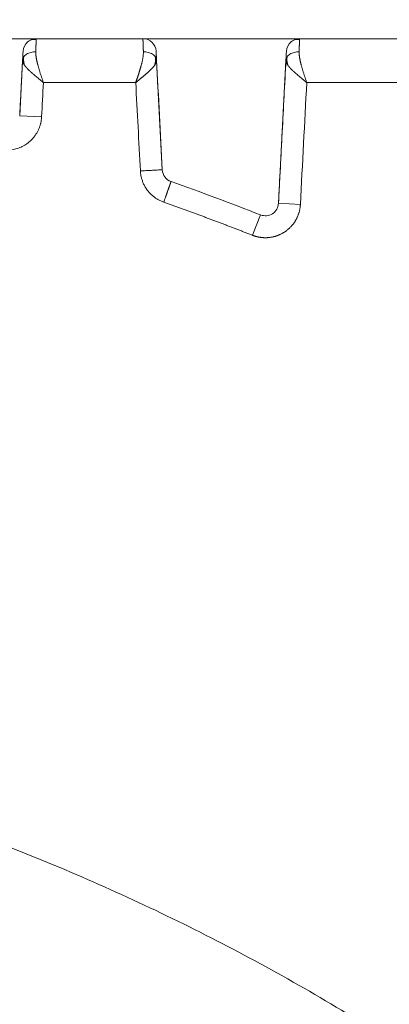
# Model space of a CAD drawing. Header units: millimetres. Extents: x 51337 to 61814, y -21781 to -12277.
# Tile 253 of 256: x 59274 to 59282, y -20671 to -20649. Entities that reach past the tile are written whole.
import ezdxf

# ---------------------------------------------------------------- set-up
doc = ezdxf.new("R2010")
doc.units = ezdxf.units.MM
doc.header["$LTSCALE"] = 0.3175
doc.layers.add('1轮廓实线层', color=7, linetype='Continuous', lineweight=18)

msp = doc.modelspace()

# ---------------------------------------------------------------- linework, layer by layer
at = {"layer": '1轮廓实线层'}
for p, q in [((59274.07807, -20648.97664), (59270.5087, -20648.97664)), ((59276.5087, -20648.97664), (59274.07807, -20648.97664)), ((59280.07807, -20648.97664), (59276.5087, -20648.97664)), ((59282.5087, -20648.97664), (59280.07807, -20648.97664)), ((59273.76747, -20649.47104), (59273.70133, -20650.73313)), ((59276.94992, -20651.96357), (59276.81937, -20649.47252)), ((59279.76747, -20649.47104), (59279.59684, -20652.7269)), ((59273.70133, -20650.73313), (59274.20065, -20650.7593)), ((59279.59684, -20652.7269), (59280.09616, -20652.75307)), ((59279.18781, -20652.99053), (59279.00541, -20653.45607))]:
    msp.add_line(p, q, dxfattribs=at)
for centre, radius, start, end in [((59255.29339, -20713.97664), 117.32051, 300.7584308, 103.5504853), ((59255.29339, -20713.97664), 100, 39.174341, 129.1690367), ((59274.07807, -20649.27664), 0.3, 90, 114.190278), ((59276.5087, -20649.27664), 0.3, 3, 90), ((59280.07807, -20649.27664), 0.3, 90, 114.190278), ((59274.07807, -20649.27664), 0.3, 131.940689, 177), ((59280.07807, -20649.27664), 0.3, 131.940689, 177), ((59277.24951, -20651.94787), 0.3, 183, 250.507726), ((59277.24951, -20651.94787), 0.3, 183, 250.507726), ((59255.29339, -20713.97664), 65.5, 68.6046986, 70.5077261), ((59255.29339, -20713.97664), 65.5, 68.6046986, 70.5077261), ((59279.29725, -20652.7112), 0.3, 248.604699, 357), ((59279.29725, -20652.7112), 0.3, 248.604699, 357)]:
    msp.add_arc(centre, radius, start, end, dxfattribs=at)
for points, knots in [([(59274.07734, -20648.99674), (59274.0406, -20648.98974), (59273.98718, -20648.99201), (59273.91755, -20649.02159), (59273.88638, -20649.04511), (59273.87156, -20649.05904)], [0, 0, 0, 0, 0.49318974, 0.74677962, 1, 1, 1, 1]), ([(59274.07807, -20648.97664), (59274.07807, -20648.9767), (59274.07807, -20648.97681), (59274.07806, -20648.97714), (59274.07803, -20648.9778), (59274.07799, -20648.97875), (59274.07795, -20648.97997), (59274.07789, -20648.98146), (59274.07782, -20648.98324), (59274.07774, -20648.98529), (59274.07765, -20648.98762), (59274.07756, -20648.99023), (59274.07745, -20648.99313), (59274.07733, -20648.99632), (59274.0772, -20648.99978), (59274.07706, -20649.00354), (59274.07691, -20649.00759), (59274.07674, -20649.01192), (59274.07657, -20649.01654), (59274.07639, -20649.02146), (59274.0762, -20649.02666), (59274.07599, -20649.03216), (59274.07578, -20649.03795), (59274.07556, -20649.04403), (59274.07532, -20649.0504), (59274.07508, -20649.05707), (59274.07482, -20649.06403), (59274.07456, -20649.07129), (59274.07428, -20649.07884), (59274.074, -20649.08667), (59274.0737, -20649.09481), (59274.07339, -20649.10323), (59274.07308, -20649.11194), (59274.07275, -20649.12095), (59274.07241, -20649.13024), (59274.07206, -20649.13982), (59274.0717, -20649.14969), (59274.07133, -20649.15985), (59274.07095, -20649.17029), (59274.07056, -20649.18101), (59274.07016, -20649.19201), (59274.06975, -20649.2033), (59274.06933, -20649.21486), (59274.0689, -20649.2267), (59274.06845, -20649.23881), (59274.068, -20649.25119), (59274.06754, -20649.26383), (59274.06722, -20649.27247), (59274.06706, -20649.27679)], [0, 0, 0, 0, 0.01613645, 0.0368212, 0.05755942, 0.07835114, 0.09919634, 0.12009505, 0.14104726, 0.16205299, 0.18311225, 0.20422504, 0.22539137, 0.24661125, 0.26788469, 0.28921169, 0.31059226, 0.33202641, 0.35351415, 0.37505548, 0.39665041, 0.41829895, 0.4400011, 0.46175688, 0.48356628, 0.50542932, 0.52734601, 0.54931635, 0.57134034, 0.593418, 0.61554933, 0.63773434, 0.65997303, 0.68226542, 0.7046115, 0.72701129, 0.74946478, 0.771972, 0.79453294, 0.81714761, 0.83981601, 0.86253816, 0.88531406, 0.90814371, 0.93102713, 0.95396431, 0.97695526, 1, 1, 1, 1]), ([(59276.51971, -20649.27679), (59276.51956, -20649.27289), (59276.51928, -20649.26509), (59276.51886, -20649.25366), (59276.51845, -20649.24243), (59276.51805, -20649.23142), (59276.51765, -20649.22063), (59276.51727, -20649.21007), (59276.51689, -20649.19973), (59276.51652, -20649.18962), (59276.51616, -20649.17974), (59276.51581, -20649.17009), (59276.51547, -20649.16066), (59276.51513, -20649.15147), (59276.51481, -20649.14251), (59276.51449, -20649.13378), (59276.51418, -20649.12529), (59276.51388, -20649.11703), (59276.51359, -20649.10901), (59276.5133, -20649.10123), (59276.51303, -20649.09368), (59276.51276, -20649.08637), (59276.5125, -20649.0793), (59276.51225, -20649.07246), (59276.51201, -20649.06586), (59276.51178, -20649.0595), (59276.51156, -20649.05338), (59276.51134, -20649.0475), (59276.51113, -20649.04186), (59276.51093, -20649.03645), (59276.51074, -20649.03128), (59276.51056, -20649.02635), (59276.51039, -20649.02166), (59276.51022, -20649.01721), (59276.51007, -20649.01299), (59276.50992, -20649.00901), (59276.50978, -20649.00526), (59276.50965, -20649.00175), (59276.50952, -20648.99847), (59276.50941, -20648.99542), (59276.5093, -20648.99261), (59276.50921, -20648.99003), (59276.50912, -20648.98768), (59276.50904, -20648.98556), (59276.50897, -20648.98366), (59276.5089, -20648.982), (59276.50885, -20648.98056), (59276.5088, -20648.97935), (59276.50876, -20648.97836), (59276.50873, -20648.97759), (59276.50871, -20648.97704), (59276.5087, -20648.9768), (59276.5087, -20648.9767), (59276.5087, -20648.97664)], [0, 0, 0, 0, 0.02079045, 0.04153715, 0.06224009, 0.08289928, 0.10351473, 0.12408644, 0.14461441, 0.16509865, 0.18553917, 0.20593596, 0.22628903, 0.2465984, 0.26686405, 0.287086, 0.30726426, 0.32739882, 0.34748969, 0.36753688, 0.38754039, 0.40750022, 0.42741639, 0.44728889, 0.46711773, 0.48690292, 0.50664446, 0.52634236, 0.54599662, 0.56560724, 0.58517424, 0.60469761, 0.62417737, 0.64361351, 0.66300605, 0.68235498, 0.70166032, 0.72092207, 0.74014023, 0.75931482, 0.77844583, 0.79753327, 0.81657715, 0.83557747, 0.85453424, 0.87344747, 0.89231715, 0.91114331, 0.92992593, 0.94866504, 0.96736062, 0.9860127, 1, 1, 1, 1]), ([(59280.07734, -20648.99674), (59280.0406, -20648.98974), (59279.98718, -20648.99201), (59279.91755, -20649.02159), (59279.88638, -20649.04511), (59279.87156, -20649.05904)], [0, 0, 0, 0, 0.49318974, 0.74677962, 1, 1, 1, 1]), ([(59280.07807, -20648.97664), (59280.07807, -20648.9767), (59280.07807, -20648.97681), (59280.07806, -20648.97714), (59280.07803, -20648.9778), (59280.07799, -20648.97875), (59280.07795, -20648.97997), (59280.07789, -20648.98146), (59280.07782, -20648.98324), (59280.07774, -20648.98529), (59280.07765, -20648.98762), (59280.07756, -20648.99023), (59280.07745, -20648.99313), (59280.07733, -20648.99632), (59280.0772, -20648.99978), (59280.07706, -20649.00354), (59280.07691, -20649.00759), (59280.07674, -20649.01192), (59280.07657, -20649.01654), (59280.07639, -20649.02146), (59280.0762, -20649.02666), (59280.07599, -20649.03216), (59280.07578, -20649.03795), (59280.07556, -20649.04403), (59280.07532, -20649.0504), (59280.07508, -20649.05707), (59280.07482, -20649.06403), (59280.07456, -20649.07129), (59280.07428, -20649.07884), (59280.074, -20649.08667), (59280.0737, -20649.09481), (59280.07339, -20649.10323), (59280.07308, -20649.11194), (59280.07275, -20649.12095), (59280.07241, -20649.13024), (59280.07206, -20649.13982), (59280.0717, -20649.14969), (59280.07133, -20649.15985), (59280.07095, -20649.17029), (59280.07056, -20649.18101), (59280.07016, -20649.19201), (59280.06975, -20649.2033), (59280.06933, -20649.21486), (59280.0689, -20649.2267), (59280.06845, -20649.23881), (59280.068, -20649.25119), (59280.06754, -20649.26383), (59280.06722, -20649.27247), (59280.06706, -20649.27679)], [0, 0, 0, 0, 0.01613645, 0.0368212, 0.05755943, 0.07835114, 0.09919635, 0.12009505, 0.14104727, 0.162053, 0.18311226, 0.20422505, 0.22539138, 0.24661126, 0.26788469, 0.28921169, 0.31059226, 0.33202641, 0.35351415, 0.37505548, 0.39665041, 0.41829895, 0.4400011, 0.46175688, 0.48356628, 0.50542933, 0.52734601, 0.54931635, 0.57134035, 0.593418, 0.61554933, 0.63773434, 0.65997304, 0.68226542, 0.7046115, 0.72701129, 0.74946479, 0.771972, 0.79453294, 0.81714761, 0.83981601, 0.86253816, 0.88531406, 0.90814371, 0.93102713, 0.95396431, 0.97695527, 1, 1, 1, 1]), ([(59274.24166, -20649.97664), (59274.23817, -20649.97371), (59274.2312, -20649.96787), (59274.22075, -20649.95915), (59274.21035, -20649.9505), (59274.2, -20649.94191), (59274.18971, -20649.93338), (59274.17948, -20649.92492), (59274.16932, -20649.91653), (59274.15923, -20649.9082), (59274.14921, -20649.89993), (59274.13928, -20649.89173), (59274.12942, -20649.88359), (59274.11966, -20649.87552), (59274.10999, -20649.86752), (59274.10041, -20649.85959), (59274.09093, -20649.85172), (59274.08155, -20649.84391), (59274.07228, -20649.83618), (59274.06312, -20649.82851), (59274.05407, -20649.8209), (59274.04513, -20649.81337), (59274.03631, -20649.8059), (59274.02761, -20649.7985), (59274.01904, -20649.79117), (59274.01059, -20649.78391), (59274.00227, -20649.77671), (59273.99408, -20649.76958), (59273.98602, -20649.76252), (59273.9781, -20649.75553), (59273.97031, -20649.74861), (59273.96266, -20649.74175), (59273.95515, -20649.73497), (59273.94778, -20649.72825), (59273.94056, -20649.7216), (59273.93348, -20649.71503), (59273.92654, -20649.70852), (59273.91976, -20649.70207), (59273.91312, -20649.6957), (59273.90663, -20649.6894), (59273.90028, -20649.68317), (59273.89409, -20649.677), (59273.88805, -20649.67091), (59273.88216, -20649.66488), (59273.87642, -20649.65892), (59273.87084, -20649.65304), (59273.86541, -20649.64722), (59273.86013, -20649.64147), (59273.855, -20649.63579), (59273.85003, -20649.63018), (59273.84521, -20649.62464), (59273.84054, -20649.61917), (59273.83602, -20649.61377), (59273.83166, -20649.60843), (59273.82745, -20649.60317), (59273.82339, -20649.59798), (59273.81948, -20649.59285), (59273.81572, -20649.5878), (59273.81211, -20649.58281), (59273.80865, -20649.57789), (59273.80534, -20649.57304), (59273.80218, -20649.56827), (59273.79916, -20649.56356), (59273.79629, -20649.55891), (59273.79356, -20649.55434), (59273.79097, -20649.54984), (59273.78853, -20649.5454), (59273.78623, -20649.54104), (59273.78407, -20649.53674), (59273.78205, -20649.53251), (59273.78016, -20649.52835), (59273.77841, -20649.52426), (59273.7768, -20649.52024), (59273.77532, -20649.51628), (59273.77396, -20649.51239), (59273.77275, -20649.50858), (59273.77165, -20649.50482), (59273.77069, -20649.50114), (59273.76985, -20649.49753), (59273.76914, -20649.49398), (59273.76854, -20649.4905), (59273.76807, -20649.48709), (59273.76772, -20649.48375), (59273.76748, -20649.48047), (59273.76736, -20649.47726), (59273.76735, -20649.47412), (59273.76743, -20649.47206), (59273.76747, -20649.47104)], [0, 0, 0, 0, 0.01482269, 0.02957057, 0.04424372, 0.05884216, 0.07336596, 0.08781516, 0.10218981, 0.11648998, 0.13071571, 0.14486705, 0.15894407, 0.17294682, 0.18687536, 0.20072974, 0.21451003, 0.22821628, 0.24184856, 0.25540693, 0.26889145, 0.28230218, 0.2956392, 0.30890256, 0.32209234, 0.3352086, 0.34825141, 0.36122085, 0.37411698, 0.38693989, 0.39968964, 0.41236631, 0.42496998, 0.43750072, 0.44995862, 0.46234376, 0.47465622, 0.48689609, 0.49906344, 0.51115838, 0.52318098, 0.53513134, 0.54700956, 0.55881571, 0.57054991, 0.58221224, 0.59380282, 0.60532173, 0.61676908, 0.62814498, 0.63944953, 0.65068284, 0.66184503, 0.6729362, 0.68395648, 0.69490597, 0.70578481, 0.7165931, 0.72733099, 0.73799859, 0.74859603, 0.75912345, 0.76958098, 0.77996875, 0.79028692, 0.80053562, 0.810715, 0.82082521, 0.8308664, 0.84083872, 0.85074234, 0.86057742, 0.87034412, 0.88004262, 0.88967307, 0.89923567, 0.90873059, 0.91815802, 0.92751814, 0.93681114, 0.94603723, 0.95519659, 0.96428945, 0.973316, 0.98227646, 0.99117105, 1, 1, 1, 1]), ([(59274.06706, -20649.27679), (59274.03247, -20649.27586), (59273.9766, -20649.28088), (59273.90561, -20649.30385), (59273.85772, -20649.32885), (59273.81839, -20649.36032), (59273.78973, -20649.39616), (59273.77245, -20649.43395), (59273.76811, -20649.45892), (59273.76747, -20649.47104)], [0, 0, 0, 0, 0.24935533, 0.37446404, 0.49957276, 0.62468147, 0.74979019, 0.8748989, 1, 1, 1, 1]), ([(59274.06706, -20649.27679), (59274.06708, -20649.28026), (59274.06711, -20649.28723), (59274.06737, -20649.29789), (59274.06779, -20649.30874), (59274.06838, -20649.31978), (59274.06914, -20649.33102), (59274.07007, -20649.34245), (59274.07117, -20649.35407), (59274.07244, -20649.36588), (59274.07387, -20649.37789), (59274.07548, -20649.39009), (59274.07725, -20649.40247), (59274.0792, -20649.41505), (59274.08131, -20649.42781), (59274.0836, -20649.44076), (59274.08605, -20649.45389), (59274.08867, -20649.46721), (59274.09146, -20649.4807), (59274.09443, -20649.49438), (59274.09756, -20649.50823), (59274.10085, -20649.52226), (59274.10432, -20649.53647), (59274.10796, -20649.55085), (59274.11177, -20649.56539), (59274.1167, -20649.58358), (59274.12281, -20649.60556), (59274.13016, -20649.6315), (59274.13782, -20649.65794), (59274.14577, -20649.68486), (59274.15402, -20649.71225), (59274.16256, -20649.7401), (59274.17141, -20649.76838), (59274.18055, -20649.79708), (59274.18999, -20649.82617), (59274.19973, -20649.85563), (59274.20977, -20649.88545), (59274.22011, -20649.91559), (59274.23073, -20649.94604), (59274.23801, -20649.96641), (59274.24166, -20649.97664)], [0, 0, 0, 0, 0.01820512, 0.03649684, 0.05487758, 0.07334972, 0.09191562, 0.1105776, 0.12933793, 0.14819888, 0.16716264, 0.18623139, 0.20540727, 0.22469239, 0.24408882, 0.26359858, 0.28322367, 0.30296607, 0.32282768, 0.34281042, 0.36291613, 0.38314664, 0.40350375, 0.42398921, 0.44460475, 0.46535206, 0.50094825, 0.53693522, 0.57331519, 0.61009031, 0.64726264, 0.6848342, 0.72280693, 0.76118271, 0.79996338, 0.8391507, 0.87874638, 0.9187521, 0.95916945, 1, 1, 1, 1]), ([(59276.34511, -20649.97664), (59276.34688, -20649.97169), (59276.35042, -20649.96181), (59276.35566, -20649.94702), (59276.36084, -20649.93228), (59276.36594, -20649.91762), (59276.37098, -20649.90302), (59276.37594, -20649.88849), (59276.38084, -20649.87404), (59276.38566, -20649.85967), (59276.39042, -20649.84538), (59276.39511, -20649.83117), (59276.39973, -20649.81705), (59276.40428, -20649.80302), (59276.40876, -20649.78908), (59276.41317, -20649.77523), (59276.41751, -20649.76148), (59276.42178, -20649.74782), (59276.42599, -20649.73427), (59276.43012, -20649.72081), (59276.43419, -20649.70747), (59276.43818, -20649.69422), (59276.44211, -20649.68109), (59276.44596, -20649.66806), (59276.44975, -20649.65515), (59276.45347, -20649.64235), (59276.45711, -20649.62966), (59276.46069, -20649.61709), (59276.4642, -20649.60464), (59276.46764, -20649.59231), (59276.47241, -20649.57508), (59276.47828, -20649.55312), (59276.48491, -20649.52666), (59276.49097, -20649.50079), (59276.49645, -20649.47552), (59276.50135, -20649.45087), (59276.50568, -20649.42684), (59276.50943, -20649.40345), (59276.5126, -20649.3807), (59276.51519, -20649.3586), (59276.51721, -20649.33714), (59276.51865, -20649.31636), (59276.51954, -20649.2962), (59276.51965, -20649.28324), (59276.51971, -20649.27679)], [0, 0, 0, 0, 0.01975926, 0.03942234, 0.05898941, 0.07846064, 0.09783622, 0.11711631, 0.13630111, 0.1553908, 0.17438556, 0.19328559, 0.21209108, 0.23080222, 0.24941922, 0.26794228, 0.2863716, 0.30470739, 0.32294986, 0.34109924, 0.35915573, 0.37711956, 0.39499095, 0.41277013, 0.43045734, 0.44805282, 0.46555679, 0.4829695, 0.50029121, 0.51752216, 0.53466261, 0.57285755, 0.61060887, 0.64792749, 0.68482471, 0.72131223, 0.75740215, 0.79310694, 0.82843954, 0.86341324, 0.89804178, 0.93233932, 0.9663204, 1, 1, 1, 1]), ([(59276.8193, -20649.47104), (59276.81935, -20649.47261), (59276.81947, -20649.47575), (59276.81932, -20649.4806), (59276.81893, -20649.48559), (59276.81828, -20649.49071), (59276.81736, -20649.49598), (59276.81616, -20649.50138), (59276.81469, -20649.50693), (59276.81294, -20649.51262), (59276.8109, -20649.51844), (59276.80857, -20649.52441), (59276.80595, -20649.53051), (59276.80303, -20649.53676), (59276.79981, -20649.54315), (59276.79629, -20649.54968), (59276.79245, -20649.55635), (59276.78831, -20649.56317), (59276.78385, -20649.57012), (59276.77908, -20649.57722), (59276.77399, -20649.58446), (59276.76858, -20649.59184), (59276.76285, -20649.59936), (59276.7568, -20649.60703), (59276.75042, -20649.61484), (59276.74372, -20649.62279), (59276.73669, -20649.63088), (59276.72934, -20649.63912), (59276.72167, -20649.6475), (59276.71367, -20649.65602), (59276.70535, -20649.66468), (59276.69671, -20649.67348), (59276.68775, -20649.68243), (59276.67847, -20649.69152), (59276.66889, -20649.70075), (59276.65899, -20649.71012), (59276.64878, -20649.71963), (59276.63828, -20649.72929), (59276.62747, -20649.73908), (59276.61637, -20649.74902), (59276.60499, -20649.7591), (59276.59332, -20649.76931), (59276.58138, -20649.77967), (59276.56918, -20649.79017), (59276.55671, -20649.8008), (59276.54399, -20649.81158), (59276.53102, -20649.82249), (59276.51782, -20649.83354), (59276.50439, -20649.84472), (59276.49075, -20649.85605), (59276.47691, -20649.86751), (59276.46287, -20649.8791), (59276.44865, -20649.89083), (59276.43425, -20649.9027), (59276.4197, -20649.91469), (59276.40501, -20649.92683), (59276.39018, -20649.93909), (59276.37524, -20649.95148), (59276.3602, -20649.96401), (59276.35015, -20649.97242), (59276.34511, -20649.97664)], [0, 0, 0, 0, 0.01327512, 0.02668107, 0.04021847, 0.05388793, 0.06769004, 0.08162538, 0.09569451, 0.10989796, 0.12423628, 0.13870996, 0.15331952, 0.16806543, 0.18294816, 0.19796818, 0.21312594, 0.22842185, 0.24385636, 0.25942987, 0.27514278, 0.29099547, 0.30698834, 0.32312175, 0.33939605, 0.35581161, 0.37236876, 0.38906784, 0.40590916, 0.42289305, 0.44001982, 0.45728977, 0.47470318, 0.49226035, 0.50996156, 0.52780708, 0.54579717, 0.5639321, 0.58221211, 0.60063747, 0.61920839, 0.63792514, 0.65678792, 0.67579698, 0.69495252, 0.71425478, 0.73370394, 0.75330023, 0.77304384, 0.79293496, 0.8129738, 0.83316054, 0.85349535, 0.87397843, 0.89460995, 0.91539008, 0.93631898, 0.95739683, 0.97862378, 1, 1, 1, 1]), ([(59276.8193, -20649.47104), (59276.81866, -20649.45892), (59276.81432, -20649.43395), (59276.79704, -20649.39616), (59276.76838, -20649.36032), (59276.72905, -20649.32885), (59276.68116, -20649.30385), (59276.61017, -20649.28088), (59276.5543, -20649.27586), (59276.51971, -20649.27679)], [0, 0, 0, 0, 0.12509682, 0.25020614, 0.37531547, 0.5004248, 0.62553413, 0.75064346, 1, 1, 1, 1]), ([(59280.24166, -20649.97664), (59280.23817, -20649.97371), (59280.2312, -20649.96787), (59280.22075, -20649.95915), (59280.21035, -20649.9505), (59280.2, -20649.94191), (59280.18971, -20649.93338), (59280.17948, -20649.92492), (59280.16932, -20649.91653), (59280.15923, -20649.9082), (59280.14921, -20649.89993), (59280.13928, -20649.89173), (59280.12942, -20649.88359), (59280.11966, -20649.87552), (59280.10999, -20649.86752), (59280.10041, -20649.85959), (59280.09093, -20649.85172), (59280.08155, -20649.84391), (59280.07228, -20649.83618), (59280.06312, -20649.82851), (59280.05407, -20649.8209), (59280.04513, -20649.81337), (59280.03631, -20649.8059), (59280.02761, -20649.7985), (59280.01904, -20649.79117), (59280.01059, -20649.78391), (59280.00227, -20649.77671), (59279.99408, -20649.76958), (59279.98602, -20649.76252), (59279.9781, -20649.75553), (59279.97031, -20649.74861), (59279.96266, -20649.74175), (59279.95515, -20649.73497), (59279.94778, -20649.72825), (59279.94056, -20649.7216), (59279.93348, -20649.71503), (59279.92654, -20649.70852), (59279.91976, -20649.70207), (59279.91312, -20649.6957), (59279.90663, -20649.6894), (59279.90028, -20649.68317), (59279.89409, -20649.677), (59279.88805, -20649.67091), (59279.88216, -20649.66488), (59279.87642, -20649.65892), (59279.87084, -20649.65304), (59279.86541, -20649.64722), (59279.86013, -20649.64147), (59279.855, -20649.63579), (59279.85003, -20649.63018), (59279.84521, -20649.62464), (59279.84054, -20649.61917), (59279.83602, -20649.61377), (59279.83166, -20649.60843), (59279.82745, -20649.60317), (59279.82339, -20649.59798), (59279.81948, -20649.59285), (59279.81572, -20649.5878), (59279.81211, -20649.58281), (59279.80865, -20649.57789), (59279.80534, -20649.57304), (59279.80218, -20649.56827), (59279.79916, -20649.56356), (59279.79629, -20649.55891), (59279.79356, -20649.55434), (59279.79097, -20649.54984), (59279.78853, -20649.5454), (59279.78623, -20649.54104), (59279.78407, -20649.53674), (59279.78205, -20649.53251), (59279.78016, -20649.52835), (59279.77841, -20649.52426), (59279.7768, -20649.52024), (59279.77532, -20649.51628), (59279.77396, -20649.51239), (59279.77275, -20649.50858), (59279.77165, -20649.50482), (59279.77069, -20649.50114), (59279.76985, -20649.49753), (59279.76914, -20649.49398), (59279.76854, -20649.4905), (59279.76807, -20649.48709), (59279.76772, -20649.48375), (59279.76748, -20649.48047), (59279.76736, -20649.47726), (59279.76735, -20649.47412), (59279.76743, -20649.47206), (59279.76747, -20649.47104)], [0, 0, 0, 0, 0.01482269, 0.02957057, 0.04424372, 0.05884216, 0.07336596, 0.08781516, 0.10218981, 0.11648998, 0.13071571, 0.14486705, 0.15894407, 0.17294682, 0.18687536, 0.20072974, 0.21451003, 0.22821628, 0.24184856, 0.25540693, 0.26889145, 0.28230218, 0.2956392, 0.30890256, 0.32209234, 0.3352086, 0.34825141, 0.36122085, 0.37411699, 0.38693989, 0.39968964, 0.41236631, 0.42496998, 0.43750072, 0.44995862, 0.46234376, 0.47465622, 0.48689609, 0.49906344, 0.51115838, 0.52318098, 0.53513134, 0.54700956, 0.55881571, 0.57054991, 0.58221225, 0.59380282, 0.60532173, 0.61676908, 0.62814498, 0.63944953, 0.65068284, 0.66184503, 0.6729362, 0.68395648, 0.69490597, 0.70578481, 0.7165931, 0.72733099, 0.73799859, 0.74859603, 0.75912345, 0.76958098, 0.77996875, 0.79028692, 0.80053562, 0.810715, 0.82082521, 0.8308664, 0.84083872, 0.85074234, 0.86057742, 0.87034412, 0.88004262, 0.88967307, 0.89923567, 0.90873059, 0.91815802, 0.92751814, 0.93681114, 0.94603723, 0.95519659, 0.96428945, 0.973316, 0.98227646, 0.99117105, 1, 1, 1, 1]), ([(59280.06706, -20649.27679), (59280.03247, -20649.27586), (59279.9766, -20649.28088), (59279.90561, -20649.30385), (59279.85772, -20649.32885), (59279.81839, -20649.36032), (59279.78973, -20649.39616), (59279.77245, -20649.43395), (59279.76811, -20649.45892), (59279.76747, -20649.47104)], [0, 0, 0, 0, 0.24935533, 0.37446404, 0.49957276, 0.62468147, 0.74979019, 0.8748989, 1, 1, 1, 1]), ([(59280.06706, -20649.27679), (59280.06708, -20649.28026), (59280.06711, -20649.28723), (59280.06737, -20649.29789), (59280.06779, -20649.30874), (59280.06838, -20649.31978), (59280.06914, -20649.33102), (59280.07007, -20649.34245), (59280.07117, -20649.35407), (59280.07244, -20649.36588), (59280.07387, -20649.37789), (59280.07548, -20649.39009), (59280.07725, -20649.40247), (59280.0792, -20649.41505), (59280.08131, -20649.42781), (59280.0836, -20649.44076), (59280.08605, -20649.45389), (59280.08867, -20649.46721), (59280.09146, -20649.4807), (59280.09443, -20649.49438), (59280.09756, -20649.50823), (59280.10085, -20649.52226), (59280.10432, -20649.53647), (59280.10796, -20649.55085), (59280.11177, -20649.56539), (59280.1167, -20649.58358), (59280.12281, -20649.60556), (59280.13016, -20649.6315), (59280.13782, -20649.65794), (59280.14577, -20649.68486), (59280.15402, -20649.71225), (59280.16256, -20649.7401), (59280.17141, -20649.76838), (59280.18055, -20649.79708), (59280.18999, -20649.82617), (59280.19973, -20649.85563), (59280.20977, -20649.88545), (59280.22011, -20649.91559), (59280.23073, -20649.94604), (59280.23801, -20649.96641), (59280.24166, -20649.97664)], [0, 0, 0, 0, 0.01820512, 0.03649684, 0.05487758, 0.07334972, 0.09191562, 0.1105776, 0.12933793, 0.14819888, 0.16716264, 0.18623139, 0.20540727, 0.22469239, 0.24408882, 0.26359858, 0.28322367, 0.30296607, 0.32282768, 0.34281042, 0.36291613, 0.38314664, 0.40350375, 0.42398921, 0.44460475, 0.46535206, 0.50094825, 0.53693522, 0.57331519, 0.61009031, 0.64726264, 0.6848342, 0.72280693, 0.76118271, 0.79996338, 0.8391507, 0.87874638, 0.9187521, 0.95916945, 1, 1, 1, 1]), ([(59273.18158, -20651.48654), (59273.18635, -20651.48788), (59273.1959, -20651.49056), (59273.21031, -20651.49424), (59273.22477, -20651.49767), (59273.23931, -20651.50083), (59273.25389, -20651.50371), (59273.26853, -20651.50633), (59273.28321, -20651.50868), (59273.29794, -20651.51076), (59273.3127, -20651.51256), (59273.32749, -20651.51409), (59273.34231, -20651.51534), (59273.35715, -20651.51632), (59273.372, -20651.51703), (59273.38687, -20651.51746), (59273.43812, -20651.518), (59273.5259, -20651.51127), (59273.64705, -20651.48263), (59273.76235, -20651.43557), (59273.86894, -20651.37123), (59273.9416, -20651.31018), (59273.9868, -20651.26378), (59274.01005, -20651.23772), (59274.03186, -20651.21104), (59274.05224, -20651.1838), (59274.07119, -20651.15611), (59274.08874, -20651.12804), (59274.10489, -20651.09967), (59274.11967, -20651.07107), (59274.13311, -20651.04231), (59274.14523, -20651.01347), (59274.15607, -20650.98461), (59274.16565, -20650.95578), (59274.17401, -20650.92705), (59274.18119, -20650.89846), (59274.18723, -20650.87008), (59274.19217, -20650.84195), (59274.19603, -20650.81411), (59274.19895, -20650.7866), (59274.20008, -20650.76835), (59274.20065, -20650.7593)], [0, 0, 0, 0, 0.0103442, 0.02068841, 0.03103265, 0.04137694, 0.05172129, 0.06206571, 0.07241023, 0.08275485, 0.0930996, 0.10344449, 0.11378953, 0.12413474, 0.13448014, 0.14482574, 0.15517156, 0.24143699, 0.32771326, 0.41399504, 0.50027699, 0.58655378, 0.61115611, 0.63544235, 0.65941254, 0.68306677, 0.70640508, 0.72942754, 0.7521342, 0.77452512, 0.79660034, 0.81835993, 0.83980392, 0.86093237, 0.88174533, 0.90224283, 0.92242493, 0.94229165, 0.96184305, 0.98107915, 1, 1, 1, 1]), ([(59276.45061, -20651.98974), (59276.48329, -20651.98803), (59276.51597, -20651.98631), (59276.58007, -20651.98295), (59276.6115, -20651.98131), (59276.67188, -20651.97814), (59276.70084, -20651.97663), (59276.75519, -20651.97378), (59276.78057, -20651.97245), (59276.82679, -20651.97002), (59276.84762, -20651.96893), (59276.88393, -20651.96703), (59276.89941, -20651.96622), (59276.92442, -20651.96491), (59276.93395, -20651.96441), (59276.94665, -20651.96374), (59276.94998, -20651.96357), (59276.94988, -20651.96357)], [0, 0, 0, 0, 0.12512807, 0.12512807, 0.25025614, 0.25025614, 0.37538422, 0.37538422, 0.50051229, 0.50051229, 0.62564036, 0.62564036, 0.75076843, 0.75076843, 0.8758965, 0.8758965, 1, 1, 1, 1]), ([(59279.00541, -20653.45607), (59279.00984, -20653.45778), (59279.01868, -20653.46119), (59279.03207, -20653.46601), (59279.04553, -20653.47061), (59279.05907, -20653.47497), (59279.07269, -20653.47908), (59279.08638, -20653.48296), (59279.10014, -20653.48658), (59279.11395, -20653.48997), (59279.12783, -20653.49311), (59279.14176, -20653.496), (59279.15574, -20653.49864), (59279.16976, -20653.50103), (59279.18382, -20653.50318), (59279.19792, -20653.50507), (59279.21206, -20653.50672), (59279.22621, -20653.50811), (59279.24039, -20653.50925), (59279.25459, -20653.51014), (59279.26881, -20653.51077), (59279.28303, -20653.51116), (59279.30131, -20653.51133), (59279.32366, -20653.51096), (59279.35004, -20653.50966), (59279.37637, -20653.50749), (59279.40261, -20653.50445), (59279.42873, -20653.50055), (59279.45471, -20653.49579), (59279.48052, -20653.49017), (59279.50613, -20653.4837), (59279.53151, -20653.47639), (59279.55664, -20653.46825), (59279.58149, -20653.45928), (59279.60602, -20653.44949), (59279.63022, -20653.4389), (59279.65406, -20653.42752), (59279.67751, -20653.41536), (59279.70054, -20653.40242), (59279.72313, -20653.38874), (59279.74526, -20653.37432), (59279.7669, -20653.35917), (59279.78803, -20653.34332), (59279.80863, -20653.32677), (59279.82867, -20653.30956), (59279.84812, -20653.2917), (59279.86698, -20653.2732), (59279.88522, -20653.25409), (59279.90281, -20653.23439), (59279.91975, -20653.21411), (59279.936, -20653.19329), (59279.95156, -20653.17195), (59279.96641, -20653.1501), (59279.98053, -20653.12778), (59279.9939, -20653.105), (59280.00651, -20653.08179), (59280.01835, -20653.05818), (59280.02941, -20653.03419), (59280.03966, -20653.00984), (59280.04911, -20652.98518), (59280.05774, -20652.96021), (59280.06553, -20652.93498), (59280.07249, -20652.9095), (59280.07861, -20652.8838), (59280.08387, -20652.85792), (59280.08828, -20652.83188), (59280.09181, -20652.8057), (59280.09453, -20652.77943), (59280.09562, -20652.76186), (59280.09616, -20652.75307)], [0, 0, 0, 0, 0.0093985, 0.01879701, 0.02819552, 0.03759404, 0.04699257, 0.05639111, 0.06578966, 0.07518823, 0.08458682, 0.09398544, 0.10338407, 0.11278273, 0.12218142, 0.13158015, 0.1409789, 0.15037769, 0.15977652, 0.16917539, 0.17857431, 0.18797326, 0.19737227, 0.21481978, 0.23226746, 0.2497153, 0.26716328, 0.2846114, 0.30205965, 0.31950803, 0.33695652, 0.35440511, 0.3718538, 0.38930258, 0.40675144, 0.42420037, 0.44164937, 0.45909842, 0.47654751, 0.49399665, 0.51144581, 0.528895, 0.54634419, 0.56379339, 0.58124259, 0.59869177, 0.61614094, 0.63359007, 0.65103916, 0.66848821, 0.6859372, 0.70338613, 0.72083499, 0.73828377, 0.75573245, 0.77318104, 0.79062953, 0.8080779, 0.82552614, 0.84297426, 0.86042224, 0.87787006, 0.89531774, 0.91276524, 0.93021257, 0.94765972, 0.96510668, 0.98255345, 1, 1, 1, 1]), ([(59255.29339, -20663.97664), (59256.8034, -20663.97664), (59258.31341, -20664.04509), (59261.32105, -20664.31834), (59262.81868, -20664.52313), (59265.78926, -20665.06737), (59267.26222, -20665.40682), (59270.17137, -20666.21761), (59271.60758, -20666.68893), (59274.43144, -20667.7596), (59275.81911, -20668.35894), (59278.53453, -20669.68071), (59279.86228, -20670.40314), (59282.44697, -20671.96518), (59283.7039, -20672.80478), (59286.13667, -20674.59426), (59287.31248, -20675.54414), (59289.57336, -20677.54639), (59290.65841, -20678.59876), (59292.72886, -20680.79735), (59293.71425, -20681.94358), (59295.57728, -20684.32048), (59296.45492, -20685.55116), (59298.09526, -20688.08688), (59298.85795, -20689.39192), (59300.26213, -20692.06565), (59300.90362, -20693.43434), (59302.06014, -20696.22415), (59302.57516, -20697.64527), (59303.47452, -20700.52827), (59303.85885, -20701.99016), (59304.49367, -20704.94271), (59304.74416, -20706.43337), (59305.10924, -20709.43125), (59305.22383, -20710.93847), (59305.31618, -20713.95708), (59305.29393, -20715.46848), (59305.11278, -20718.48307), (59304.95388, -20719.98626), (59304.50072, -20722.9721), (59304.20647, -20724.45474), (59303.48502, -20727.38733), (59303.05783, -20728.83727), (59302.07401, -20731.69256), (59301.51738, -20733.0979), (59300.27925, -20735.85247), (59299.59776, -20737.20168), (59298.11549, -20739.83293), (59297.31472, -20741.11495), (59295.60046, -20743.60129), (59294.68698, -20744.80561), (59292.75479, -20747.12665), (59291.7361, -20748.24337), (59289.60184, -20750.38008), (59288.48628, -20751.40006), (59286.16745, -20753.3349), (59284.96418, -20754.24976), (59282.47981, -20755.96686), (59281.1987, -20756.7691), (59278.56916, -20758.25438), (59277.22072, -20758.93742), (59274.46758, -20760.1787), (59273.06287, -20760.73694), (59270.20872, -20761.72403), (59268.75927, -20762.15288), (59267.29339, -20762.51529)], [0, 0, 0, 0, 0.03125, 0.03125, 0.0625, 0.0625, 0.09375, 0.09375, 0.125, 0.125, 0.15625, 0.15625, 0.1875, 0.1875, 0.21875, 0.21875, 0.25, 0.25, 0.28125, 0.28125, 0.3125, 0.3125, 0.34375, 0.34375, 0.375, 0.375, 0.40625, 0.40625, 0.4375, 0.4375, 0.46875, 0.46875, 0.5, 0.5, 0.53125, 0.53125, 0.5625, 0.5625, 0.59375, 0.59375, 0.625, 0.625, 0.65625, 0.65625, 0.6875, 0.6875, 0.71875, 0.71875, 0.75, 0.75, 0.78125, 0.78125, 0.8125, 0.8125, 0.84375, 0.84375, 0.875, 0.875, 0.90625, 0.90625, 0.9375, 0.9375, 0.96875, 0.96875, 1, 1, 1, 1])]:
    msp.add_open_spline(points, degree=3, knots=knots, dxfattribs=at)
for points, degree in [([(59276.5087, -20648.97664), (59276.10359, -20648.97664), (59275.29339, -20648.97664), (59274.48318, -20648.97664), (59274.07807, -20648.97664)], 3), ([(59282.5087, -20648.97664), (59282.10359, -20648.97664), (59281.29339, -20648.97664), (59280.48318, -20648.97664), (59280.07807, -20648.97664)], 3), ([(59273.70133, -20650.73313), (59273.76747, -20649.47104)], 1), ([(59273.77849, -20649.26089), (59273.77848, -20649.26099), (59273.77447, -20649.33762), (59273.76747, -20649.47104)], 3), ([(59273.79147, -20649.39674), (59273.78098, -20649.493), (59273.81227, -20649.58676)], 2), ([(59276.77445, -20649.5864), (59276.80569, -20649.49274), (59276.79522, -20649.39662)], 2), ([(59276.80828, -20649.26089), (59276.80829, -20649.26099), (59276.81402, -20649.37039), (59276.8193, -20649.47104)], 2), ([(59276.94992, -20651.96357), (59276.92815, -20651.54815), (59276.88461, -20650.71731), (59276.84107, -20649.88646), (59276.8193, -20649.47104)], 3), ([(59279.76747, -20649.47104), (59279.73904, -20650.01369), (59279.68216, -20651.09897), (59279.62528, -20652.18426), (59279.59684, -20652.7269)], 3), ([(59279.77849, -20649.26089), (59279.77848, -20649.26099), (59279.77447, -20649.33762), (59279.76747, -20649.47104)], 3), ([(59279.79147, -20649.39674), (59279.78098, -20649.493), (59279.81227, -20649.58676)], 2), ([(59274.20065, -20650.7593), (59274.21432, -20650.49842), (59274.22799, -20650.23753), (59274.24166, -20649.97664)], 3), ([(59274.24166, -20649.97664), (59274.94281, -20649.97664), (59275.64396, -20649.97664), (59276.34511, -20649.97664)], 3), ([(59276.34511, -20649.97664), (59276.38027, -20650.64767), (59276.41544, -20651.31871), (59276.45061, -20651.98974)], 3), ([(59280.09616, -20652.75307), (59280.14466, -20651.82759), (59280.19316, -20650.90212), (59280.24166, -20649.97664)], 3), ([(59280.24166, -20649.97664), (59280.94281, -20649.97664), (59281.64396, -20649.97664), (59282.34511, -20649.97664)], 3)]:
    msp.add_open_spline(points, degree=degree, dxfattribs=at)
for points, weights in [([(59276.45061, -20651.98974), (59276.46808, -20652.32313), (59276.66785, -20652.59062), (59276.98257, -20652.70202)], [0.851405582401, 0.755725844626, 0.755725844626, 0.851405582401]), ([(59276.98257, -20652.70202), (59277.66099, -20652.94216), (59278.33534, -20653.19353), (59279.00541, -20653.45607)], [0.851405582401, 0.851327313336, 0.851327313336, 0.851405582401])]:
    msp.add_rational_spline(points, weights, degree=3, dxfattribs=at)
msp.add_rational_spline([(59276.98257, -20652.70202), (59277.02866, -20652.57181), (59277.06974, -20652.45575), (59277.10054, -20652.36873), (59277.13116, -20652.28224), (59277.14924, -20652.23116), (59277.14939, -20652.23072)], [0.851405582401, 0.852121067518, 0.901652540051, 1, 0.902184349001, 0.852658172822, 0.851421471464], degree=3, knots=[0, 0, 0, 0, 0.50135553, 0.50135553, 0.50135553, 1, 1, 1, 1], dxfattribs=at)

doc.saveas('drawing.dxf')
